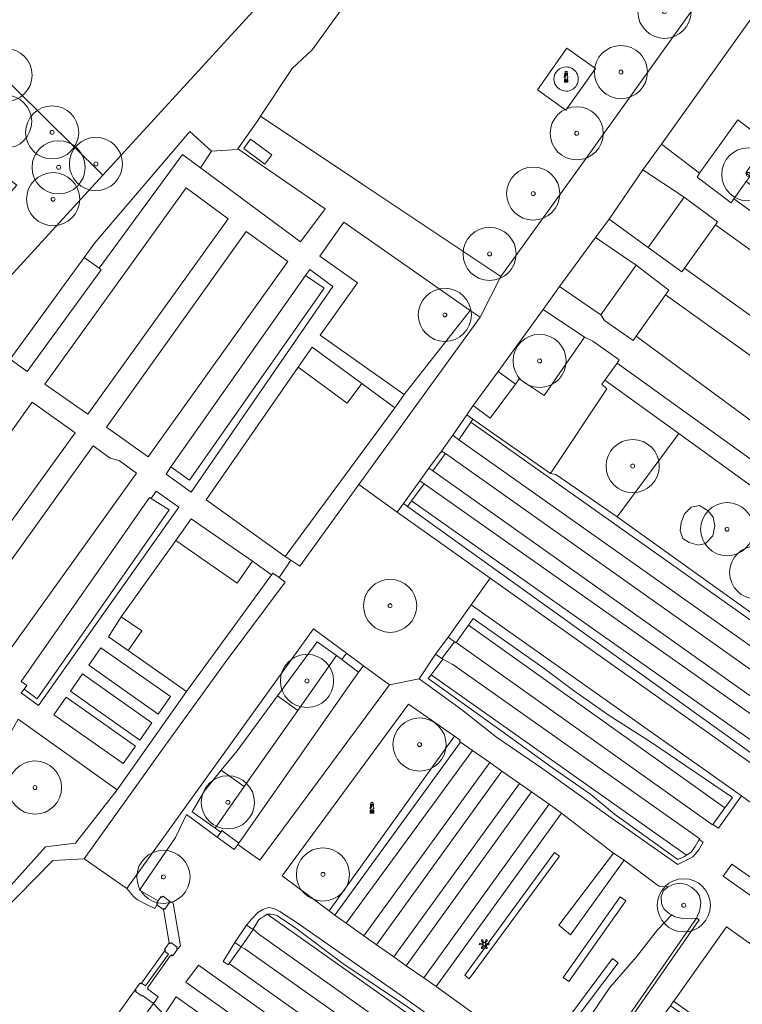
# Model space of a CAD drawing. Header units: metres. Extents: x 187482 to 189800, y 333582 to 335019.
# Tile 213 of 256: x 189599 to 189667, y 334121 to 334213. Entities that reach past the tile are written whole.
import ezdxf

# ---------------------------------------------------------------- set-up
doc = ezdxf.new("R2010")
doc.units = ezdxf.units.M
doc.layers.get('0').update_dxf_attribs({"color": 252, "lineweight": 18})
for name, color, linetype, lineweight in [('B-WE-GR-BEPLANTING_CULTUUR_BODEMBEDEKKER-GV', 252, 'Continuous', 18), ('B-WE-GR-BEPLANTING_CULTUUR_BOSPLANTSOEN-GV', 252, 'Continuous', 18), ('B-WE-GR-BEPLANTING_CULTUUR_HEESTERS-GV', 252, 'Continuous', 18), ('B-WE-GR-BOOM-S', 252, 'Continuous', 18), ('B-WE-GR-HAAG-G', 252, 'GR-HAAG1-SO', 18), ('B-WE-IE-HERDENKINGSMONUMENT-S', 252, 'Continuous', 18), ('B-WE-IE-KUNSTOBJECT-S', 252, 'Continuous', 18), ('B-WE-IE-TERREINAFSCHEIDING_KUNSTMATIG_HEKWERK-G', 252, 'IE-TERREINAFSCHEIDING_KUNSTMATIG-SO', 18), ('B-WE-IE-TERREINAFSCHEIDING_KUNSTMATIG_MUUR-G', 252, 'IE-TERREINAFSCHEIDING_KUNSTMATIG-SO', 18), ('B-WE-IE-TERREINAFSCHEIDING_KUNSTMATIG_MUUR-GV', 252, 'Continuous', 18), ('B-WE-OG-TERREIN_BEGROEID-GV', 252, 'Continuous', 18), ('B-WE-OG-TERREIN_ERF-GV', 252, 'Continuous', 18), ('B-WE-VH-GESLOTENVERHARDING_ASFALT-GV', 252, 'Continuous', 18), ('B-WE-VH-GESLOTENVERHARDING_BETON-GV', 252, 'Continuous', 18), ('B-WE-VH-HALFVERHARDING_GRAVEL-GV', 252, 'Continuous', 18), ('B-WE-VH-HALFVERHARDING_GRIND-GV', 252, 'Continuous', 18), ('B-WE-VH-ONVERHARD-GV', 252, 'Continuous', 18), ('B-WE-VH-ONVERHARD_BOOMSCHORS-GV', 252, 'Continuous', 18), ('B-WE-VH-ONVERHARD_ZAND-GV', 252, 'Continuous', 18), ('B-WE-VH-OPENVERHARDING_BETONSTRAATSTEEN-GV', 252, 'Continuous', 18), ('B-WE-VH-OPENVERHARDING_SIERBESTRATING-GV', 252, 'Continuous', 18), ('B-WE-VH-OPENVERHARDING_STRAATBAKSTEEN-GV', 252, 'Continuous', 18), ('B-WE-VH-OPENVERHARDING_TEGEL-GV', 252, 'Continuous', 18)]:
    doc.layers.add(name, color=color, linetype=linetype, lineweight=lineweight)
doc.linetypes.add('GR-HAAG1-SO', pattern='A,6,[176,NLCS.SHX,S=0.125,R=0,X=0,Y=0],-2', length=8)
doc.linetypes.add('IE-TERREINAFSCHEIDING_KUNSTMATIG-SO', pattern='A,4,[82,NLCS.SHX,S=0.75,R=90,X=0,Y=0],4,-2', length=10)

# ---------------------------------------------------------------- blocks, each defined once
blk = doc.blocks.new('SIE-KUNSTOBJECT-SO')
at = {"flags": 128}
blk.add_lwpolyline([(0.27, -0.73, 0.700208), (-0.27, -0.73), (-0.56, -1.53, -1), (-1.05, -1.25), (-0.5, -0.6, 0.700208), (-0.77, -0.13), (-1.6, -0.28, -1), (-1.6, 0.28), (-0.77, 0.13, 0.700208), (-0.5, 0.6), (-1.05, 1.25, -1), (-0.56, 1.53), (-0.27, 0.73, 0.700208), (0.27, 0.73), (0.56, 1.53, -1), (1.05, 1.25), (0.5, 0.6, 0.700208), (0.77, 0.13), (1.6, 0.28, -1), (1.6, -0.28), (0.77, -0.13, 0.700208), (0.5, -0.6), (1.05, -1.25, -1), (0.56, -1.53)], format="xyb", close=True, dxfattribs=at)
blk = doc.blocks.new('SIE-HERDENKINGSMONUMENT-SO')
for p, q in [((-0.34, -0.46), (0.33, -0.46)), ((-0.34, -0.58), (0.22, -0.58)), ((-0.34, -0.72), (0.31, -0.72)), ((-0.34, -0.84), (0.37, -0.84))]:
    blk.add_line(p, q)
for points in [[(0.39, 2.65, 0.261282), (0, 2.87, 0.261282), (-0.39, 2.65), (-0.7, 0.44), (-0.35, 0.44), (-0.35, -0.03), (-0.67, -0.18), (-0.67, -1.18), (0, -1.18), (0.67, -1.18), (0.67, -0.18), (0.35, -0.03), (0.35, 0.44), (0.7, 0.44)], [(0, 2.22), (-0.12, 2.13, 0.506874), (-0.13, 1.78, -0.088901), (-0.09, 1.75, -0.290904), (-0.09, 1.72, -0.160204), (-0.13, 1.68, -0.186725), (-0.18, 1.68, -0.307903), (-0.27, 1.82, -0.219717), (-0.25, 2.07, -0.115145), (-0.16, 2.17), (-0.18, 2.13), (-0.1, 2.18)], [(-0.09, 2.02), (-0.09, 2.03), (-0.09, 2.06), (-0.03, 2.1), (0.07, 2.16, -0.401268), (0.31, 2.11, -0.30754), (0.31, 2.08, -0.52959), (0.29, 2.08, 0.196508), (0.14, 2.14, 0.143294), (0.02, 2.11, 0.110337), (-0.05, 2.04, -0.092857), (-0.07, 2.02, -0.32743)], [(0.39, 2.06), (0.34, 2.06), (0.31, 2.05, 0.295857), (0.19, 1.88, -0.100217), (0.18, 1.86, 0.04658), (0.15, 1.78, -0.148312), (0.12, 1.73, -0.029319), (0.04, 1.67, 0.67171), (0.05, 1.63, 0.108339), (0.07, 1.63, 0.085642), (0.08, 1.63, 0.19392), (0.18, 1.77, -0.085966), (0.21, 1.86, 0.050198), (0.24, 1.91, -0.197871), (0.34, 2.02, 0.127107)]]:
    blk.add_lwpolyline(points, format="xyb", close=True)
for points in [[(-0.35, 1.04), (-0.26, 1.28), (-0.21, 1.41), (-0.2, 1.42), (-0.25, 1.43), (-0.31, 1.43), (-0.35, 1.46), (-0.35, 1.49), (-0.23, 1.57), (-0.18, 1.57), (-0.16, 1.56), (-0.13, 1.57), (-0.09, 1.57), (-0.07, 1.57), (-0.05, 1.57), (0.02, 1.58), (0.06, 1.56), (0.08, 1.56), (0.13, 1.55), (0.13, 1.52), (0.08, 1.47), (0.02, 1.45), (-0.06, 1.3), (-0.15, 1.15), (-0.19, 1.11), (-0.22, 1.05), (-0.26, 0.91), (-0.29, 0.86), (-0.32, 0.82), (-0.35, 0.8), (-0.37, 0.8), (-0.41, 0.85), (-0.39, 0.92), (-0.37, 0.98)], [(-0.44, -0.33), (-0.44, -0.95), (0, -0.95), (0.44, -0.95), (0.44, -0.33)]]:
    blk.add_lwpolyline(points, close=True)
blk.add_circle((0.15, 2.1), 0.0212)
blk = doc.blocks.new('SGR-BOOM_GBKN-SO')
at = {"color": 0, "linetype": 'ByBlock', "lineweight": 18}
for radius in [2, 0.15]:
    blk.add_circle((0, 0), radius, dxfattribs=at)

msp = doc.modelspace()

# ---------------------------------------------------------------- linework, layer by layer
at = {"layer": 'B-WE-GR-BEPLANTING_CULTUUR_BODEMBEDEKKER-GV', "flags": 128}
msp.add_lwpolyline([(189671.032, 334123.821), (189665.365, 334127.842), (189660.404, 334120.848), (189660.397, 334120.838), (189664.34, 334118.033), (189666.954, 334118.739), (189667.084, 334118.256)], close=True, dxfattribs=at)
at = {"layer": 'B-WE-GR-BEPLANTING_CULTUUR_BOSPLANTSOEN-GV', "flags": 128}
msp.add_lwpolyline([(189565.393, 334153.496), (189606.671, 334198.578), (189606.587, 334198.661), (189563.595, 334241.135), (189561.493, 334229.31), (189573.744, 334216.365), (189598.592, 334197.643), (189585.186, 334182.618), (189572.357, 334166.785), (189562.88, 334158.81), (189560.012, 334155.366), (189564.285, 334152.287), (189564.771, 334152.817)], close=True, dxfattribs=at)
at = {"layer": 'B-WE-GR-BEPLANTING_CULTUUR_HEESTERS-GV', "flags": 128}
for points in [[(189624.964, 334218.557), (189606.671, 334198.578), (189565.393, 334153.496)], [(189597.956, 334181.259), (189604.927, 334190.818), (189605.913, 334192.204), (189614.881, 334202.662), (189616.905, 334200.828), (189619.357, 334200.984), (189619.392, 334201.034), (189621.253, 334203.719), (189621.509, 334204.105), (189624.492, 334208.602), (189626.382, 334210.366), (189629.114, 334214.116)], [(189641.434, 334116.614), (189635.298, 334121.002), (189624.961, 334128.238), (189623.333, 334129.3), (189622.779, 334129.563), (189622.272, 334129.65), (189621.749, 334129.463), (189621.28, 334129.205), (189620.664, 334128.568), (189620.212, 334128.007), (189620.82, 334127.605), (189620.826, 334127.615), (189621.319, 334128.46), (189621.554, 334128.669), (189621.814, 334128.833), (189622.131, 334129.026), (189622.14, 334129.031), (189622.501, 334129.042), (189622.744, 334129.004), (189623.123, 334128.892), (189624.827, 334127.714), (189629.27, 334124.407), (189635.264, 334120.382)]]:
    msp.add_lwpolyline(points, dxfattribs=at)
for points in [[(189669.199, 334201.687), (189666.442, 334203.788), (189662.825, 334198.755), (189662.611, 334198.387), (189665.797, 334195.961), (189666.069, 334196.344), (189667.219, 334197.96), (189667.59, 334198.481), (189667.186, 334198.775)], [(189619.392, 334201.034), (189619.357, 334200.984), (189616.905, 334200.828), (189615.867, 334199.269), (189625.285, 334192.306), (189627.608, 334195.401)], [(189664.33, 334193.901), (189664.531, 334194.183), (189661.401, 334196.505), (189658.012, 334191.763), (189661.175, 334189.469), (189661.417, 334189.809)], [(189628.311, 334188.091), (189626.145, 334189.679), (189625.755, 334189.144), (189627.51, 334187.924), (189614.839, 334169.857), (189613.084, 334171.119), (189612.625, 334170.447), (189615.004, 334168.756)], [(189659.634, 334187.305), (189659.95, 334187.747), (189656.863, 334190.085), (189653.555, 334185.438), (189653.875, 334184.9), (189656.576, 334183.009), (189656.88, 334183.436)], [(189642.187, 334185.217), (189641.236, 334185.84), (189635.037, 334177.92), (189634.145, 334176.687), (189623.851, 334162.685), (189624.366, 334162.34), (189625.224, 334161.765), (189630.785, 334169.454)], [(189654.1, 334178.472), (189653.645, 334178.891), (189653.915, 334179.27), (189655.071, 334180.894), (189655.275, 334181.18), (189652.778, 334182.945), (189652.009, 334183.319), (189648.204, 334177.828), (189645.85, 334179.405), (189645.505, 334178.913), (189643.137, 334175.708), (189641.528, 334176.896), (189640.922, 334176.011), (189641.506, 334175.604), (189648.807, 334170.509)], [(189613.828, 334167.34), (189611.69, 334168.823), (189611.231, 334168.133), (189612.91, 334167.078), (189600.491, 334149.308), (189599.266, 334150.214), (189598.995, 334149.862), (189600.612, 334148.663)], [(189635.345, 334167.399), (189634.971, 334167.667), (189634.382, 334166.852), (189643.139, 334160.643), (189668.707, 334142.516), (189669.146, 334143.175), (189668.773, 334143.443)], [(189664.272, 334165.57), (189664.12, 334166.387), (189663.63, 334166.983), (189662.837, 334167.492), (189662.03, 334167.316), (189661.419, 334166.716), (189661.093, 334165.892), (189661.006, 334165.093), (189661.247, 334164.379), (189661.867, 334163.998), (189662.73, 334163.742), (189663.408, 334163.904), (189664.081, 334164.636)], [(189618.181, 334152.725), (189623.846, 334160.287), (189623.266, 334160.699), (189622.685, 334161.11), (189622.563, 334160.958), (189614.538, 334149.975), (189608.03, 334140.735), (189604.12, 334135.704), (189601.292, 334135.372), (189597.207, 334130.826), (189594.816, 334131.591), (189594.088, 334130.577), (189597.029, 334129.031), (189601.973, 334134.101), (189604.92, 334134.255), (189612.059, 334144.239)], [(189641.348, 334158.147), (189639.171, 334155.113), (189639.772, 334154.676), (189639.921, 334154.575), (189639.941, 334154.604), (189641.084, 334156.241), (189641.524, 334156.872), (189648.078, 334152.235), (189650.962, 334150.092), (189654.333, 334147.716), (189658.232, 334145.246), (189665.944, 334140.014), (189665.225, 334139.037), (189664.077, 334137.475), (189664.609, 334137.129), (189666.785, 334140.167)], [(189623.1, 334149.572), (189626.833, 334154.665), (189628.678, 334153.364), (189629.162, 334152.996), (189629.62, 334153.592), (189626.509, 334155.893), (189608.932, 334131.444), (189609.549, 334130.709), (189609.952, 334130.372), (189610.665, 334130.008), (189611.568, 334129.562), (189611.765, 334129.923), (189611.833, 334130.017), (189611.741, 334130.089), (189611.875, 334130.278), (189610.121, 334131.308), (189613.514, 334136.253), (189614.56, 334138.413), (189617.444, 334136.277), (189617.775, 334136.762), (189617.237, 334137.141), (189615.088, 334138.653), (189616.258, 334140.641), (189617.811, 334142.586), (189617.822, 334142.6), (189619.307, 334144.397)], [(189628.678, 334153.364), (189626.833, 334154.665), (189623.1, 334149.572), (189625.039, 334148.204)], [(189649.009, 334142.82), (189644.119, 334146.324), (189637.301, 334151.207), (189637.572, 334151.569), (189638.671, 334153.036), (189638.571, 334153.088), (189637.999, 334153.509), (189636.438, 334151.193), (189640.445, 334148.29), (189643.738, 334145.691), (189648.079, 334142.705), (189653.997, 334138.469), (189660.79, 334133.7), (189662.202, 334134.418), (189662.76, 334135.088), (189663.17, 334135.826), (189662.805, 334136.061), (189662.432, 334135.408), (189662.053, 334134.878), (189661.61, 334134.583), (189661.433, 334134.465), (189660.8, 334134.195), (189654.845, 334138.453), (189652.602, 334140.312)], [(189640.345, 334145.221), (189640.237, 334145.312), (189640.299, 334145.401), (189639.768, 334145.772), (189627.993, 334129.349), (189628.514, 334128.949)], [(189619.992, 334141.048), (189617.811, 334142.586), (189616.258, 334140.641), (189615.088, 334138.653), (189617.237, 334137.141)], [(189662.534, 334128.671), (189662.053, 334128.6), (189661.258, 334128.636), (189660.517, 334128.802), (189660.218, 334128.961), (189658.862, 334127.55), (189656.9, 334125.034), (189654.394, 334122.132), (189652.665, 334119.612), (189651.116, 334117.307), (189650.43, 334115.386), (189651, 334114.782), (189651.461, 334114.095), (189651.784, 334113.215), (189652.128, 334113.675)], [(189662.806, 334128.519), (189662.534, 334128.671), (189652.128, 334113.675), (189652.357, 334113.472)], [(189619.706, 334125.96), (189619.097, 334126.366), (189618.007, 334124.596), (189618.477, 334124.278), (189618.568, 334124.403)], [(189660.397, 334120.838), (189660.112, 334120.427), (189664.243, 334117.489), (189667.084, 334118.256), (189666.954, 334118.739), (189664.34, 334118.033)]]:
    msp.add_lwpolyline(points, close=True, dxfattribs=at)
at = {"layer": 'B-WE-GR-HAAG-G', "ltscale": 0.2, "flags": 128}
for points in [[(189629.114, 334214.116), (189626.382, 334210.366)], [(189626.382, 334210.366), (189624.492, 334208.602)], [(189624.492, 334208.602), (189621.509, 334204.105)], [(189621.253, 334203.719), (189619.392, 334201.034)], [(189621.509, 334204.105), (189621.253, 334203.719)], [(189614.881, 334202.662), (189605.913, 334192.204)], [(189616.905, 334200.828), (189614.881, 334202.662)], [(189619.357, 334200.984), (189616.905, 334200.828)], [(189619.392, 334201.034), (189619.357, 334200.984)], [(189605.913, 334192.204), (189604.927, 334190.818)], [(189627.51, 334187.924), (189625.755, 334189.144)], [(189614.839, 334169.857), (189627.51, 334187.924)], [(189635.037, 334177.92), (189641.236, 334185.84)], [(189623.851, 334162.685), (189634.145, 334176.687)], [(189613.084, 334171.119), (189614.839, 334169.857)], [(189611.231, 334168.133), (189612.91, 334167.078)], [(189634.971, 334167.667), (189635.345, 334167.399)], [(189635.345, 334167.399), (189668.773, 334143.443)], [(189612.91, 334167.078), (189600.491, 334149.308)], [(189622.563, 334160.958), (189614.538, 334149.975)], [(189641.084, 334156.241), (189639.941, 334154.604)], [(189641.524, 334156.872), (189641.084, 334156.241)], [(189648.078, 334152.235), (189641.524, 334156.872)], [(189623.1, 334149.572), (189626.833, 334154.665)], [(189626.833, 334154.665), (189628.678, 334153.364)], [(189638.671, 334153.036), (189637.572, 334151.569)], [(189650.962, 334150.092), (189648.078, 334152.235)], [(189636.438, 334151.193), (189640.445, 334148.29)], [(189637.572, 334151.569), (189637.301, 334151.207)], [(189637.301, 334151.207), (189644.119, 334146.324)], [(189600.491, 334149.308), (189599.266, 334150.214)], [(189614.538, 334149.975), (189608.03, 334140.735)], [(189654.333, 334147.716), (189650.962, 334150.092)], [(189619.307, 334144.397), (189623.1, 334149.572)], [(189640.445, 334148.29), (189643.738, 334145.691)], [(189658.232, 334145.246), (189654.333, 334147.716)], [(189649.009, 334142.82), (189644.119, 334146.324)], [(189639.768, 334145.772), (189627.993, 334129.349)], [(189640.345, 334145.221), (189628.514, 334128.949)], [(189643.738, 334145.691), (189648.079, 334142.705)], [(189665.944, 334140.014), (189658.232, 334145.246)], [(189617.822, 334142.6), (189619.307, 334144.397)], [(189616.258, 334140.641), (189617.811, 334142.586)], [(189617.811, 334142.586), (189617.822, 334142.6)], [(189648.079, 334142.705), (189653.997, 334138.469)], [(189652.602, 334140.312), (189649.009, 334142.82)], [(189608.03, 334140.735), (189604.12, 334135.704)], [(189615.088, 334138.653), (189616.258, 334140.641)], [(189654.845, 334138.453), (189652.602, 334140.312)], [(189666.785, 334140.167), (189664.609, 334137.129)], [(189665.225, 334139.037), (189665.944, 334140.014)], [(189617.237, 334137.141), (189615.088, 334138.653)], [(189664.077, 334137.475), (189665.225, 334139.037)], [(189613.514, 334136.253), (189614.56, 334138.413)], [(189614.56, 334138.413), (189617.444, 334136.277)], [(189653.997, 334138.469), (189660.79, 334133.7)], [(189660.8, 334134.195), (189654.845, 334138.453)], [(189664.609, 334137.129), (189664.077, 334137.475)], [(189610.121, 334131.308), (189613.514, 334136.253)], [(189662.805, 334136.061), (189662.432, 334135.408)], [(189663.17, 334135.826), (189662.805, 334136.061)], [(189601.292, 334135.372), (189597.207, 334130.826)], [(189604.12, 334135.704), (189601.292, 334135.372)], [(189662.432, 334135.408), (189662.053, 334134.878)], [(189662.202, 334134.418), (189662.76, 334135.088)], [(189662.76, 334135.088), (189663.17, 334135.826)], [(189660.79, 334133.7), (189662.202, 334134.418)], [(189661.433, 334134.465), (189660.8, 334134.195)], [(189661.61, 334134.583), (189661.433, 334134.465)], [(189662.053, 334134.878), (189661.61, 334134.583)], [(189608.932, 334131.444), (189609.549, 334130.709)], [(189611.875, 334130.278), (189610.121, 334131.308)], [(189609.549, 334130.709), (189609.952, 334130.372)], [(189609.952, 334130.372), (189610.665, 334130.008)], [(189610.665, 334130.008), (189611.568, 334129.562)], [(189611.568, 334129.562), (189611.765, 334129.923)], [(189621.28, 334129.205), (189621.749, 334129.463)], [(189621.749, 334129.463), (189622.272, 334129.65)], [(189622.272, 334129.65), (189622.779, 334129.563)], [(189622.779, 334129.563), (189623.333, 334129.3)], [(189620.212, 334128.007), (189620.664, 334128.568)], [(189620.664, 334128.568), (189621.28, 334129.205)], [(189621.319, 334128.46), (189620.826, 334127.615)], [(189621.554, 334128.669), (189621.319, 334128.46)], [(189621.814, 334128.833), (189621.554, 334128.669)], [(189622.131, 334129.026), (189621.814, 334128.833)], [(189622.14, 334129.031), (189622.131, 334129.026)], [(189622.501, 334129.042), (189622.14, 334129.031)], [(189622.744, 334129.004), (189622.501, 334129.042)], [(189623.123, 334128.892), (189622.744, 334129.004)], [(189624.827, 334127.714), (189623.123, 334128.892)], [(189623.333, 334129.3), (189624.961, 334128.238)], [(189662.534, 334128.671), (189652.128, 334113.675)], [(189652.357, 334113.472), (189662.806, 334128.519)], [(189662.806, 334128.519), (189662.534, 334128.671)], [(189620.826, 334127.615), (189620.82, 334127.605)], [(189629.27, 334124.407), (189624.827, 334127.714)], [(189624.961, 334128.238), (189635.298, 334121.002)], [(189618.007, 334124.596), (189619.097, 334126.366)], [(189619.706, 334125.96), (189618.568, 334124.403)], [(189618.477, 334124.278), (189618.007, 334124.596)], [(189618.568, 334124.403), (189618.477, 334124.278)], [(189635.264, 334120.382), (189629.27, 334124.407)], [(189635.298, 334121.002), (189641.434, 334116.614)], [(189664.34, 334118.033), (189660.397, 334120.838)]]:
    msp.add_lwpolyline(points, dxfattribs=at)
at = {"layer": 'B-WE-IE-TERREINAFSCHEIDING_KUNSTMATIG_HEKWERK-G', "ltscale": 0.2, "flags": 128}
for points in [[(189624.964, 334218.557), (189606.671, 334198.578)], [(189606.671, 334198.578), (189565.393, 334153.496), (189564.771, 334152.817), (189564.285, 334152.287)]]:
    msp.add_lwpolyline(points, dxfattribs=at)
at = {"layer": 'B-WE-IE-TERREINAFSCHEIDING_KUNSTMATIG_MUUR-G', "ltscale": 0.2, "flags": 128}
for points in [[(189612.181, 334130.712), (189611.875, 334130.278)], [(189612.274, 334130.643), (189612.181, 334130.712)], [(189612.341, 334130.726), (189612.274, 334130.643)], [(189612.944, 334130.274), (189612.341, 334130.726)], [(189611.875, 334130.278), (189611.741, 334130.089)], [(189611.741, 334130.089), (189611.833, 334130.017)], [(189611.833, 334130.017), (189611.765, 334129.923)], [(189611.765, 334129.923), (189612.377, 334129.49)], [(189612.377, 334129.49), (189612.444, 334129.58)], [(189612.444, 334129.58), (189612.526, 334129.52)], [(189612.526, 334129.52), (189612.966, 334130.126)], [(189612.882, 334130.188), (189612.944, 334130.274)], [(189612.966, 334130.126), (189612.882, 334130.188)], [(189612.474, 334125.717), (189612.905, 334126.328)], [(189612.568, 334125.651), (189612.474, 334125.717)], [(189612.905, 334126.328), (189613.003, 334126.261)], [(189613.003, 334126.261), (189613.079, 334126.366)], [(189613.079, 334126.366), (189613.688, 334125.926)], [(189613.708, 334125.759), (189613.272, 334125.133)], [(189613.688, 334125.926), (189613.617, 334125.822)], [(189613.617, 334125.822), (189613.708, 334125.759)], [(189610.696, 334122.282), (189612.861, 334125.285)], [(189613.057, 334125.139), (189610.888, 334122.118)], [(189612.497, 334125.556), (189612.568, 334125.651)], [(189612.861, 334125.285), (189612.497, 334125.556)], [(189613.101, 334125.105), (189613.057, 334125.139)], [(189613.181, 334125.203), (189613.101, 334125.105)], [(189613.272, 334125.133), (189613.181, 334125.203)], [(189609.712, 334121.923), (189610.165, 334122.541)], [(189610.165, 334122.541), (189610.255, 334122.473)], [(189610.255, 334122.473), (189610.319, 334122.558)], [(189610.319, 334122.558), (189610.696, 334122.282)], [(189610.931, 334122.075), (189610.883, 334122)], [(189610.883, 334122), (189611.886, 334121.251)], [(189610.888, 334122.118), (189610.931, 334122.075)], [(189609.803, 334121.85), (189609.712, 334121.923)], [(189609.742, 334121.767), (189609.803, 334121.85)], [(189610.369, 334121.308), (189609.742, 334121.767)], [(189610.424, 334121.378), (189610.369, 334121.308)], [(189611.447, 334120.644), (189610.424, 334121.378)], [(189611.886, 334121.251), (189611.447, 334120.644)]]:
    msp.add_lwpolyline(points, dxfattribs=at)
at = {"layer": 'B-WE-IE-TERREINAFSCHEIDING_KUNSTMATIG_MUUR-GV', "flags": 128}
for points in [[(189612.966, 334130.126), (189612.882, 334130.188), (189612.944, 334130.274), (189612.341, 334130.726), (189612.274, 334130.643), (189612.181, 334130.712), (189611.875, 334130.278), (189611.741, 334130.089), (189611.833, 334130.017), (189611.765, 334129.923), (189612.377, 334129.49), (189612.444, 334129.58), (189612.526, 334129.52)], [(189613.708, 334125.759), (189613.617, 334125.822), (189613.688, 334125.926), (189613.079, 334126.366), (189613.003, 334126.261), (189612.905, 334126.328), (189612.474, 334125.717), (189612.568, 334125.651), (189612.497, 334125.556), (189612.861, 334125.285), (189610.696, 334122.282), (189610.319, 334122.558), (189610.255, 334122.473), (189610.165, 334122.541), (189609.712, 334121.923), (189609.803, 334121.85), (189609.742, 334121.767), (189610.369, 334121.308), (189610.424, 334121.378), (189611.447, 334120.644), (189611.886, 334121.251), (189610.883, 334122), (189610.931, 334122.075), (189610.888, 334122.118), (189613.057, 334125.139), (189613.101, 334125.105), (189613.181, 334125.203), (189613.272, 334125.133)]]:
    msp.add_lwpolyline(points, close=True, dxfattribs=at)
at = {"layer": 'B-WE-OG-TERREIN_BEGROEID-GV', "flags": 128}
for points in [[(189662.31, 334214.326), (189641.875, 334229.135), (189641.17, 334229.69), (189638.392, 334226.614), (189634.035, 334220.906), (189629.114, 334214.116), (189626.382, 334210.366), (189624.492, 334208.602), (189621.509, 334204.105), (189631.243, 334197.625), (189644.125, 334189.042), (189651.551, 334199.305)], [(189676.051, 334211.594), (189676.396, 334212.071), (189674.032, 334213.754), (189673.342, 334214.186), (189672.68, 334214.532), (189671.873, 334214.8), (189671.005, 334214.9), (189670.276, 334214.844), (189669.472, 334214.627), (189668.738, 334214.262), (189668.099, 334213.77), (189667.459, 334213.01), (189659.249, 334201.472), (189662.825, 334198.755), (189666.442, 334203.788), (189669.199, 334201.687)], [(189647.568, 334206.611), (189650.344, 334210.525), (189653.042, 334208.61), (189650.257, 334204.691)], [(189614.167, 334200.527), (189615.867, 334199.269), (189616.905, 334200.828), (189614.881, 334202.662), (189605.913, 334192.204), (189604.927, 334190.818), (189606.332, 334189.808)], [(189661.401, 334196.505), (189657.511, 334199.065), (189654.321, 334194.426), (189658.012, 334191.763)], [(189641.236, 334185.84), (189629.349, 334194.15), (189627.101, 334190.961), (189630.633, 334188.442), (189627.116, 334183.51), (189635.037, 334177.92)], [(189656.863, 334190.085), (189653.051, 334192.694), (189649.649, 334188.094), (189653.555, 334185.438)], [(189652.009, 334183.319), (189648.111, 334185.932), (189643.896, 334180.101), (189645.505, 334178.913), (189645.85, 334179.405), (189648.204, 334177.828)], [(189634.145, 334176.687), (189631.043, 334178.969), (189629.674, 334177.125), (189625.071, 334180.497), (189616.415, 334168.008), (189623.851, 334162.685)], [(189668.643, 334168.636), (189660.871, 334174.247), (189655.089, 334166.433), (189675.833, 334151.548), (189688.152, 334142.654), (189694.062, 334150.283), (189670.405, 334167.254), (189670.357, 334167.192), (189669.848, 334167.513), (189668.521, 334168.467)], [(189663.63, 334166.983), (189664.12, 334166.387), (189664.272, 334165.57), (189664.081, 334164.636), (189663.408, 334163.904), (189662.73, 334163.742), (189661.867, 334163.998), (189661.247, 334164.379), (189661.006, 334165.093), (189661.093, 334165.892), (189661.419, 334166.716), (189662.03, 334167.316), (189662.837, 334167.492)], [(189622.563, 334160.958), (189620.748, 334162.251), (189619.323, 334160.193), (189613.543, 334164.196), (189608.402, 334157.009), (189610.334, 334155.697), (189609.051, 334153.831), (189614.538, 334149.975)], [(189633.666, 334150.602), (189631.21, 334152.416), (189630.748, 334151.799), (189619.487, 334135.732), (189619.375, 334135.579), (189621.457, 334134.127)], [(189639.768, 334145.772), (189635.441, 334148.79), (189623.561, 334132.641), (189627.993, 334129.349)], [(189608.03, 334140.735), (189598.712, 334147.372), (189596.471, 334143.453), (189593.902, 334139.482), (189591.818, 334135.524), (189591.67, 334135.305), (189595.508, 334132.555), (189594.816, 334131.591), (189597.207, 334130.826), (189601.292, 334135.372), (189604.12, 334135.704)], [(189641.452, 334144.452), (189640.345, 334145.221), (189628.514, 334128.949), (189629.574, 334128.189)], [(189644.236, 334142.506), (189643.096, 334143.316), (189631.245, 334126.993), (189632.427, 334126.159)], [(189647.033, 334140.539), (189645.9, 334141.339), (189634.057, 334125.034), (189635.236, 334124.192)], [(189649.836, 334138.554), (189648.669, 334139.392), (189636.879, 334123.06), (189638.047, 334122.23)], [(189658.862, 334127.55), (189660.218, 334128.961), (189660.016, 334129.068), (189659.488, 334129.53), (189659.267, 334130.052), (189659.219, 334130.713), (189659.444, 334131.254), (189659.889, 334131.616), (189658.993, 334131.668), (189655.728, 334134.119), (189650.698, 334127.084), (189649.59, 334128.009), (189654.735, 334134.791), (189649.836, 334138.554), (189638.047, 334122.23), (189648.192, 334114.938), (189648.614, 334115.238), (189649.447, 334115.387), (189650.43, 334115.386), (189651.116, 334117.307), (189652.665, 334119.612), (189654.394, 334122.132), (189656.9, 334125.034)], [(189641.153, 334122.968), (189640.735, 334123.286), (189649.197, 334134.846), (189649.645, 334134.494)], [(189655.362, 334130.669), (189655.89, 334130.297), (189650.54, 334122.705), (189650.004, 334123.083)], [(189654.633, 334124.868), (189655.176, 334124.46), (189650.859, 334118.707), (189650.34, 334119.093)]]:
    msp.add_lwpolyline(points, close=True, dxfattribs=at)
at = {"layer": 'B-WE-OG-TERREIN_ERF-GV', "flags": 128}
msp.add_lwpolyline([(189557.255, 334247.399), (189563.595, 334241.135), (189606.587, 334198.661), (189606.671, 334198.578), (189624.964, 334218.557)], dxfattribs=at)
at = {"layer": 'B-WE-VH-GESLOTENVERHARDING_ASFALT-GV'}
msp.add_lwpolyline([(189662.31, 334214.326), (189651.551, 334199.305), (189644.125, 334189.042), (189642.187, 334185.217), (189630.785, 334169.454), (189634.382, 334166.852), (189634.971, 334167.667), (189636.522, 334169.813), (189637.365, 334170.999), (189638.535, 334172.611), (189639.627, 334174.117), (189640.922, 334176.011), (189641.528, 334176.896), (189643.896, 334180.101), (189648.111, 334185.932), (189649.649, 334188.094), (189653.051, 334192.694), (189654.321, 334194.426), (189657.511, 334199.065), (189659.249, 334201.472), (189667.459, 334213.01), (189668.099, 334213.77)], dxfattribs=at)
at = {"layer": 'B-WE-VH-GESLOTENVERHARDING_ASFALT-GV', "flags": 128}
msp.add_lwpolyline([(189634.382, 334166.852), (189630.785, 334169.454), (189625.224, 334161.765), (189624.366, 334162.34), (189623.266, 334160.699), (189623.846, 334160.287), (189618.181, 334152.725), (189612.059, 334144.239), (189604.92, 334134.255), (189608.932, 334131.444), (189626.509, 334155.893), (189629.62, 334153.592), (189631.21, 334152.416), (189633.666, 334150.602), (189636.438, 334151.193), (189637.999, 334153.509), (189639.171, 334155.113), (189641.348, 334158.147), (189643.139, 334160.643)], close=True, dxfattribs=at)
for points in [[(189724.506, 334102.965), (189690.157, 334127.28), (189688.653, 334128.32), (189670.95, 334140.914), (189668.707, 334142.516), (189643.139, 334160.643), (189641.348, 334158.147), (189666.785, 334140.167), (189669.253, 334138.355), (189685.457, 334126.908), (189689.371, 334124.128), (189714.247, 334106.431)], [(189607.971, 334119.481), (189609.712, 334121.923), (189610.165, 334122.541), (189610.255, 334122.473), (189610.319, 334122.558), (189612.497, 334125.556), (189612.568, 334125.651), (189612.474, 334125.717), (189612.905, 334126.328), (189612.377, 334129.49), (189611.765, 334129.923), (189611.568, 334129.562), (189610.665, 334130.008), (189609.952, 334130.372), (189609.549, 334130.709), (189608.932, 334131.444), (189604.92, 334134.255), (189601.973, 334134.101), (189597.029, 334129.031)]]:
    msp.add_lwpolyline(points, dxfattribs=at)
at = {"layer": 'B-WE-VH-GESLOTENVERHARDING_BETON-GV', "flags": 128}
for points in [[(189639.772, 334154.676), (189639.171, 334155.113), (189637.999, 334153.509), (189638.571, 334153.088)], [(189631.21, 334152.416), (189629.62, 334153.592), (189629.162, 334152.996), (189630.748, 334151.799)], [(189619.487, 334135.732), (189617.875, 334136.908), (189617.775, 334136.762), (189617.444, 334136.277), (189619.032, 334135.107), (189619.375, 334135.579)], [(189620.82, 334127.605), (189620.212, 334128.007), (189619.097, 334126.366), (189619.706, 334125.96)]]:
    msp.add_lwpolyline(points, close=True, dxfattribs=at)
at = {"layer": 'B-WE-VH-HALFVERHARDING_GRAVEL-GV', "flags": 128}
for points in [[(189641.311, 334175.325), (189641.506, 334175.604), (189640.922, 334176.011), (189639.627, 334174.117), (189640.169, 334173.681)], [(189638.918, 334172.367), (189638.535, 334172.611), (189637.365, 334170.999), (189637.745, 334170.751)], [(189636.93, 334169.526), (189636.522, 334169.813), (189634.971, 334167.667), (189635.345, 334167.399), (189635.727, 334167.933)]]:
    msp.add_lwpolyline(points, close=True, dxfattribs=at)
at = {"layer": 'B-WE-VH-HALFVERHARDING_GRIND-GV', "flags": 128}
for points in [[(189598.712, 334147.372), (189608.03, 334140.735), (189614.538, 334149.975), (189609.051, 334153.831), (189607.216, 334155.126), (189608.402, 334157.009), (189613.543, 334164.196), (189614.992, 334166.222), (189620.748, 334162.251), (189622.563, 334160.958), (189622.685, 334161.11), (189623.266, 334160.699), (189624.366, 334162.34), (189623.851, 334162.685), (189616.415, 334168.008), (189625.071, 334180.497), (189626.385, 334182.385), (189631.043, 334178.969), (189634.145, 334176.687), (189635.037, 334177.92), (189627.116, 334183.51), (189630.633, 334188.442), (189627.101, 334190.961), (189629.349, 334194.15), (189641.236, 334185.84), (189642.187, 334185.217), (189644.125, 334189.042), (189631.243, 334197.625), (189621.509, 334204.105), (189621.253, 334203.719), (189619.392, 334201.034), (189627.608, 334195.401), (189625.285, 334192.306), (189615.867, 334199.269), (189614.167, 334200.527), (189606.332, 334189.808), (189606.533, 334189.657), (189599.557, 334180.091), (189597.956, 334181.259)], [(189680.885, 334185.658), (189666.069, 334196.344), (189665.797, 334195.961), (189662.611, 334198.387), (189662.825, 334198.755), (189659.249, 334201.472), (189657.511, 334199.065), (189661.401, 334196.505), (189664.531, 334194.183), (189664.33, 334193.901), (189677.141, 334184.69)], [(189674.25, 334180.585), (189661.417, 334189.809), (189661.175, 334189.469), (189658.012, 334191.763), (189654.321, 334194.426), (189653.051, 334192.694), (189656.863, 334190.085), (189659.95, 334187.747), (189659.634, 334187.305), (189672.526, 334178.093)], [(189669.577, 334174.084), (189656.88, 334183.436), (189656.576, 334183.009), (189653.875, 334184.9), (189653.555, 334185.438), (189649.649, 334188.094), (189648.111, 334185.932), (189652.009, 334183.319), (189652.778, 334182.945), (189655.275, 334181.18), (189655.071, 334180.894), (189669.826, 334170.282)], [(189674.405, 334149.482), (189640.169, 334173.681), (189639.627, 334174.117), (189638.535, 334172.611), (189638.918, 334172.367), (189672.455, 334148.636)], [(189671.271, 334146.965), (189637.745, 334170.751), (189637.365, 334170.999), (189636.522, 334169.813), (189636.93, 334169.526), (189670.493, 334145.869)], [(189669.253, 334138.355), (189666.785, 334140.167), (189664.609, 334137.129), (189664.077, 334137.475), (189664.049, 334137.435), (189639.941, 334154.604), (189639.921, 334154.575), (189639.772, 334154.676), (189638.571, 334153.088), (189638.671, 334153.036), (189639.628, 334152.54), (189662.852, 334136.128), (189662.805, 334136.061), (189663.17, 334135.826), (189662.76, 334135.088), (189662.202, 334134.418), (189660.79, 334133.7), (189653.997, 334138.469), (189648.079, 334142.705), (189643.738, 334145.691), (189640.445, 334148.29), (189636.438, 334151.193), (189633.666, 334150.602), (189621.457, 334134.127), (189619.375, 334135.579), (189619.032, 334135.107), (189617.444, 334136.277), (189614.56, 334138.413), (189613.514, 334136.253), (189610.121, 334131.308), (189611.875, 334130.278), (189612.181, 334130.712), (189612.274, 334130.643), (189612.341, 334130.726), (189612.944, 334130.274), (189613.305, 334130.078), (189614, 334126.044), (189613.708, 334125.759), (189613.272, 334125.133), (189613.181, 334125.203), (189613.101, 334125.105), (189613.057, 334125.139), (189610.888, 334122.118), (189610.931, 334122.075), (189610.883, 334122), (189611.886, 334121.251), (189611.447, 334120.644), (189612.444, 334119.581), (189613.581, 334121.253), (189639.926, 334102.555)], [(189648.192, 334114.938), (189638.047, 334122.23), (189636.879, 334123.06), (189635.236, 334124.192), (189634.057, 334125.034), (189632.427, 334126.159), (189631.245, 334126.993), (189629.574, 334128.189), (189628.514, 334128.949), (189627.993, 334129.349), (189623.561, 334132.641), (189635.441, 334148.79), (189639.768, 334145.772), (189640.299, 334145.401), (189640.237, 334145.312), (189640.345, 334145.221), (189641.452, 334144.452), (189643.096, 334143.316), (189644.236, 334142.506), (189645.9, 334141.339), (189647.033, 334140.539), (189648.669, 334139.392), (189649.836, 334138.554), (189654.735, 334134.791), (189655.728, 334134.119), (189658.993, 334131.668), (189659.889, 334131.616), (189660.437, 334131.871), (189661.046, 334131.964), (189661.612, 334131.842), (189662.093, 334131.547), (189662.534, 334131.177), (189662.82, 334130.756), (189662.949, 334130.117), (189662.894, 334129.637), (189662.794, 334129.228), (189662.534, 334128.671), (189662.806, 334128.519), (189652.357, 334113.472)], [(189643.108, 334106.984), (189618.568, 334124.403), (189618.477, 334124.278), (189618.007, 334124.596), (189619.097, 334126.366), (189620.212, 334128.007), (189620.664, 334128.568), (189621.28, 334129.205), (189621.749, 334129.463), (189622.272, 334129.65), (189622.779, 334129.563), (189623.333, 334129.3), (189624.961, 334128.238), (189635.298, 334121.002), (189641.434, 334116.614)], [(189645.301, 334110.162), (189621.345, 334127.166), (189620.826, 334127.615), (189620.82, 334127.605), (189619.706, 334125.96), (189620.043, 334125.771), (189644.25, 334108.641)], [(189612.444, 334119.581), (189611.447, 334120.644), (189609.697, 334118.219)]]:
    msp.add_lwpolyline(points, dxfattribs=at)
for points in [[(189620.582, 334201.962), (189622.589, 334200.475), (189621.933, 334199.598), (189619.936, 334201.067)], [(189614.505, 334197.367), (189618.46, 334194.455), (189605.276, 334176.078), (189601.227, 334178.919)], [(189624.1, 334190.436), (189610.937, 334172.054), (189607.015, 334174.858), (189620.155, 334193.273)], [(189613.084, 334171.119), (189625.755, 334189.144), (189626.145, 334189.679), (189628.311, 334188.091), (189615.004, 334168.756), (189612.625, 334170.447)], [(189641.528, 334176.896), (189643.137, 334175.708), (189645.505, 334178.913), (189643.896, 334180.101)], [(189600.02, 334177.2), (189604.062, 334174.312), (189590.657, 334155.777), (189586.802, 334158.686)], [(189607.373, 334171.949), (189608.221, 334171.727), (189609.835, 334170.517), (189596.302, 334151.688), (189592.39, 334154.495), (189605.761, 334173.105)], [(189611.231, 334168.133), (189611.69, 334168.823), (189613.828, 334167.34), (189600.612, 334148.663), (189598.995, 334149.862), (189599.266, 334150.214), (189599.512, 334150.567), (189599.005, 334150.916), (189611.08, 334168.241)], [(189605.346, 334152.468), (189606.497, 334154.104), (189613.037, 334149.503), (189611.88, 334147.871)], [(189617.775, 334136.762), (189617.875, 334136.908), (189619.487, 334135.732), (189630.748, 334151.799), (189629.162, 334152.996), (189628.678, 334153.364), (189625.039, 334148.204), (189619.992, 334141.048), (189617.237, 334137.141)], [(189603.62, 334150.014), (189604.771, 334151.65), (189611.302, 334147.055), (189610.146, 334145.423)], [(189602.066, 334147.806), (189603.217, 334149.442), (189609.742, 334144.852), (189608.586, 334143.22)], [(189681.921, 334120.735), (189665.069, 334132.612), (189665.861, 334133.758), (189682.746, 334121.915)], [(189658.661, 334118.424), (189660.112, 334120.427), (189660.397, 334120.838), (189660.404, 334120.848), (189665.365, 334127.842), (189671.032, 334123.821), (189672.038, 334123.096), (189677.677, 334119.113), (189672.76, 334112.076), (189672.725, 334112.025), (189672.442, 334111.613), (189671.035, 334109.649), (189670.749, 334109.239), (189670.736, 334109.221), (189665.783, 334102.201), (189660.103, 334106.212), (189659.101, 334106.936), (189653.443, 334110.996), (189658.35, 334117.967), (189658.38, 334118.011)], [(189640.869, 334103.829), (189614.475, 334122.63), (189615.673, 334124.244), (189642, 334105.482)]]:
    msp.add_lwpolyline(points, close=True, dxfattribs=at)
at = {"layer": 'B-WE-VH-ONVERHARD-GV', "flags": 128}
for points in [[(189667.219, 334197.96), (189666.069, 334196.344), (189680.885, 334185.658), (189682.052, 334187.28)], [(189618.46, 334194.455), (189614.505, 334197.367), (189601.227, 334178.919), (189605.276, 334176.078)], [(189664.33, 334193.901), (189661.417, 334189.809), (189674.25, 334180.585), (189677.141, 334184.69)], [(189624.1, 334190.436), (189620.155, 334193.273), (189607.015, 334174.858), (189610.937, 334172.054)], [(189606.533, 334189.657), (189606.332, 334189.808), (189604.927, 334190.818), (189597.956, 334181.259), (189599.557, 334180.091)], [(189627.51, 334187.924), (189625.755, 334189.144), (189613.084, 334171.119), (189614.839, 334169.857)], [(189659.634, 334187.305), (189656.88, 334183.436), (189669.577, 334174.084), (189672.526, 334178.093)], [(189626.385, 334182.385), (189625.071, 334180.497), (189629.674, 334177.125), (189631.043, 334178.969)], [(189655.071, 334180.894), (189653.915, 334179.27), (189660.871, 334174.247), (189668.643, 334168.636), (189669.826, 334170.282)], [(189604.062, 334174.312), (189600.02, 334177.2), (189586.802, 334158.686), (189590.657, 334155.777)], [(189641.311, 334175.325), (189640.169, 334173.681), (189674.405, 334149.482), (189693.142, 334136.178), (189694.305, 334137.795), (189694.22, 334137.855), (189675.573, 334151.089)], [(189609.835, 334170.517), (189608.221, 334171.727), (189607.373, 334171.949), (189605.761, 334173.105), (189592.39, 334154.495), (189596.302, 334151.688)], [(189638.918, 334172.367), (189637.745, 334170.751), (189671.271, 334146.965), (189672.455, 334148.636)], [(189636.93, 334169.526), (189635.727, 334167.933), (189669.334, 334144.234), (189670.493, 334145.869)], [(189612.91, 334167.078), (189611.231, 334168.133), (189611.08, 334168.241), (189599.005, 334150.916), (189599.512, 334150.567), (189599.266, 334150.214), (189600.491, 334149.308)], [(189614.992, 334166.222), (189613.543, 334164.196), (189619.323, 334160.193), (189620.748, 334162.251)], [(189610.334, 334155.697), (189608.402, 334157.009), (189607.216, 334155.126), (189609.051, 334153.831)], [(189641.084, 334156.241), (189639.941, 334154.604), (189664.049, 334137.435), (189664.077, 334137.475), (189665.225, 334139.037)], [(189606.497, 334154.104), (189605.346, 334152.468), (189611.88, 334147.871), (189613.037, 334149.503)], [(189639.628, 334152.54), (189638.671, 334153.036), (189637.572, 334151.569), (189661.61, 334134.583), (189662.053, 334134.878), (189662.432, 334135.408), (189662.805, 334136.061), (189662.852, 334136.128)], [(189604.771, 334151.65), (189603.62, 334150.014), (189610.146, 334145.423), (189611.302, 334147.055)], [(189603.217, 334149.442), (189602.066, 334147.806), (189608.586, 334143.22), (189609.742, 334144.852)], [(189625.039, 334148.204), (189623.1, 334149.572), (189619.307, 334144.397), (189617.822, 334142.6), (189617.811, 334142.586), (189619.992, 334141.048)], [(189643.096, 334143.316), (189641.452, 334144.452), (189629.574, 334128.189), (189631.245, 334126.993)], [(189645.9, 334141.339), (189644.236, 334142.506), (189632.427, 334126.159), (189634.057, 334125.034)], [(189648.669, 334139.392), (189647.033, 334140.539), (189635.236, 334124.192), (189636.879, 334123.06)], [(189649.645, 334134.494), (189649.197, 334134.846), (189640.735, 334123.286), (189641.153, 334122.968)], [(189655.728, 334134.119), (189654.735, 334134.791), (189649.59, 334128.009), (189650.698, 334127.084)], [(189665.861, 334133.758), (189665.069, 334132.612), (189681.921, 334120.735), (189682.746, 334121.915)], [(189655.89, 334130.297), (189655.362, 334130.669), (189650.004, 334123.083), (189650.54, 334122.705)], [(189622.131, 334129.026), (189621.814, 334128.833), (189621.554, 334128.669), (189621.319, 334128.46), (189620.826, 334127.615), (189621.345, 334127.166), (189645.301, 334110.162), (189646.477, 334111.807)], [(189620.043, 334125.771), (189619.706, 334125.96), (189618.568, 334124.403), (189643.108, 334106.984), (189644.25, 334108.641)], [(189655.176, 334124.46), (189654.633, 334124.868), (189650.34, 334119.093), (189650.859, 334118.707)], [(189615.673, 334124.244), (189614.475, 334122.63), (189640.869, 334103.829), (189642, 334105.482)], [(189613.581, 334121.253), (189612.444, 334119.581), (189638.793, 334100.922), (189639.926, 334102.555)]]:
    msp.add_lwpolyline(points, close=True, dxfattribs=at)
at = {"layer": 'B-WE-VH-ONVERHARD_BOOMSCHORS-GV', "flags": 128}
msp.add_lwpolyline([(189660.871, 334174.247), (189653.915, 334179.27), (189653.645, 334178.891), (189654.1, 334178.472), (189648.807, 334170.509), (189649.323, 334170.419), (189655.089, 334166.433)], close=True, dxfattribs=at)
at = {"layer": 'B-WE-VH-ONVERHARD_ZAND-GV', "flags": 128}
for points in [[(189655.089, 334166.433), (189649.323, 334170.419), (189648.807, 334170.509), (189641.506, 334175.604), (189641.311, 334175.325), (189675.573, 334151.089), (189694.22, 334137.855), (189694.435, 334138.158), (189688.152, 334142.654), (189675.833, 334151.548)], [(189635.727, 334167.933), (189635.345, 334167.399), (189668.773, 334143.443), (189669.334, 334144.234)], [(189654.333, 334147.716), (189650.962, 334150.092), (189648.078, 334152.235), (189641.524, 334156.872), (189641.084, 334156.241), (189665.225, 334139.037), (189665.944, 334140.014), (189658.232, 334145.246)], [(189637.572, 334151.569), (189637.301, 334151.207), (189644.119, 334146.324), (189649.009, 334142.82), (189652.602, 334140.312), (189654.845, 334138.453), (189660.8, 334134.195), (189661.433, 334134.465), (189661.61, 334134.583)], [(189660.218, 334128.961), (189660.517, 334128.802), (189661.258, 334128.636), (189662.053, 334128.6), (189662.534, 334128.671), (189662.794, 334129.228), (189662.894, 334129.637), (189662.949, 334130.117), (189662.82, 334130.756), (189662.534, 334131.177), (189662.093, 334131.547), (189661.612, 334131.842), (189661.046, 334131.964), (189660.437, 334131.871), (189659.889, 334131.616), (189659.444, 334131.254), (189659.219, 334130.713), (189659.267, 334130.052), (189659.488, 334129.53), (189660.016, 334129.068)], [(189629.27, 334124.407), (189624.827, 334127.714), (189623.123, 334128.892), (189622.744, 334129.004), (189622.501, 334129.042), (189622.14, 334129.031), (189622.131, 334129.026), (189646.477, 334111.807), (189646.519, 334112.371), (189646.255, 334112.235), (189645.784, 334112.942), (189641.046, 334116.288), (189635.264, 334120.382)]]:
    msp.add_lwpolyline(points, close=True, dxfattribs=at)
at = {"layer": 'B-WE-VH-OPENVERHARDING_BETONSTRAATSTEEN-GV', "flags": 128}
msp.add_lwpolyline([(189620.582, 334201.962), (189619.936, 334201.067), (189621.933, 334199.598), (189622.589, 334200.475)], close=True, dxfattribs=at)
at = {"layer": 'B-WE-VH-OPENVERHARDING_SIERBESTRATING-GV', "flags": 128}
msp.add_lwpolyline([(189650.344, 334210.525), (189647.568, 334206.611), (189650.257, 334204.691), (189653.042, 334208.61)], close=True, dxfattribs=at)
at = {"layer": 'B-WE-VH-OPENVERHARDING_SIERBESTRATING-GV'}
for points in [[(189650.277, 334208.755, 0.999562), (189650.277, 334206.47)], [(189650.277, 334206.47, -0.999562), (189650.277, 334208.755)], [(189650.277, 334206.47, 1.000438), (189650.277, 334208.755)], [(189650.277, 334208.755, -1.000438), (189650.277, 334206.47)]]:
    msp.add_lwpolyline(points, format="xyb", dxfattribs=at)
at = {"layer": 'B-WE-VH-OPENVERHARDING_STRAATBAKSTEEN-GV', "flags": 128}
for points in [[(189613.305, 334130.078), (189612.944, 334130.274), (189612.882, 334130.188), (189612.966, 334130.126), (189612.526, 334129.52), (189612.444, 334129.58), (189612.377, 334129.49), (189612.905, 334126.328), (189613.003, 334126.261), (189613.079, 334126.366), (189613.688, 334125.926), (189613.617, 334125.822), (189613.708, 334125.759), (189614, 334126.044)], [(189611.447, 334120.644), (189610.424, 334121.378), (189610.369, 334121.308), (189609.742, 334121.767), (189609.803, 334121.85), (189609.712, 334121.923), (189607.971, 334119.481), (189608.05, 334119.421), (189608.113, 334119.5), (189608.728, 334119.069), (189608.667, 334118.98), (189609.697, 334118.219)]]:
    msp.add_lwpolyline(points, close=True, dxfattribs=at)
at = {"layer": 'B-WE-VH-OPENVERHARDING_TEGEL-GV', "flags": 128}
msp.add_lwpolyline([(189612.497, 334125.556), (189610.319, 334122.558), (189610.696, 334122.282), (189612.861, 334125.285)], close=True, dxfattribs=at)

# ---------------------------------------------------------------- block references
at = {"layer": 'B-WE-GR-BOOM-S', "xscale": 1.25, "yscale": 1.25, "zscale": 1.25}
for p in [(189659.533, 334213.939), (189597.522, 334207.986), (189655.434, 334208.264), (189597.486, 334203.605), (189601.909, 334202.595), (189651.277, 334202.509), (189602.515, 334199.305), (189606.031, 334199.621), (189667.424, 334198.639), (189647.178, 334196.834), (189601.999, 334196.309), (189643.078, 334191.16), (189638.865, 334185.425), (189647.779, 334181.089), (189656.54, 334171.198), (189665.432, 334165.258), (189668.161, 334161.183), (189633.716, 334158.049), (189625.89, 334150.979), (189636.482, 334144.995), (189600.294, 334140.953), (189618.445, 334139.56), (189612.385, 334132.539), (189627.391, 334132.772), (189661.354, 334129.871)]:
    msp.add_blockref('SGR-BOOM_GBKN-SO', p, dxfattribs=at)
at = {"layer": 'B-WE-IE-HERDENKINGSMONUMENT-S', "xscale": 0.25, "yscale": 0.25, "zscale": 0.25}
for p in [(189650.277, 334207.613), (189632.009, 334138.848)]:
    msp.add_blockref('SIE-HERDENKINGSMONUMENT-SO', p, dxfattribs=at)
at = {"layer": 'B-WE-IE-KUNSTOBJECT-S', "xscale": 0.25, "yscale": 0.25, "zscale": 0.25}
msp.add_blockref('SIE-KUNSTOBJECT-SO', (189642.578, 334126.219), dxfattribs=at)

doc.saveas('drawing.dxf')
